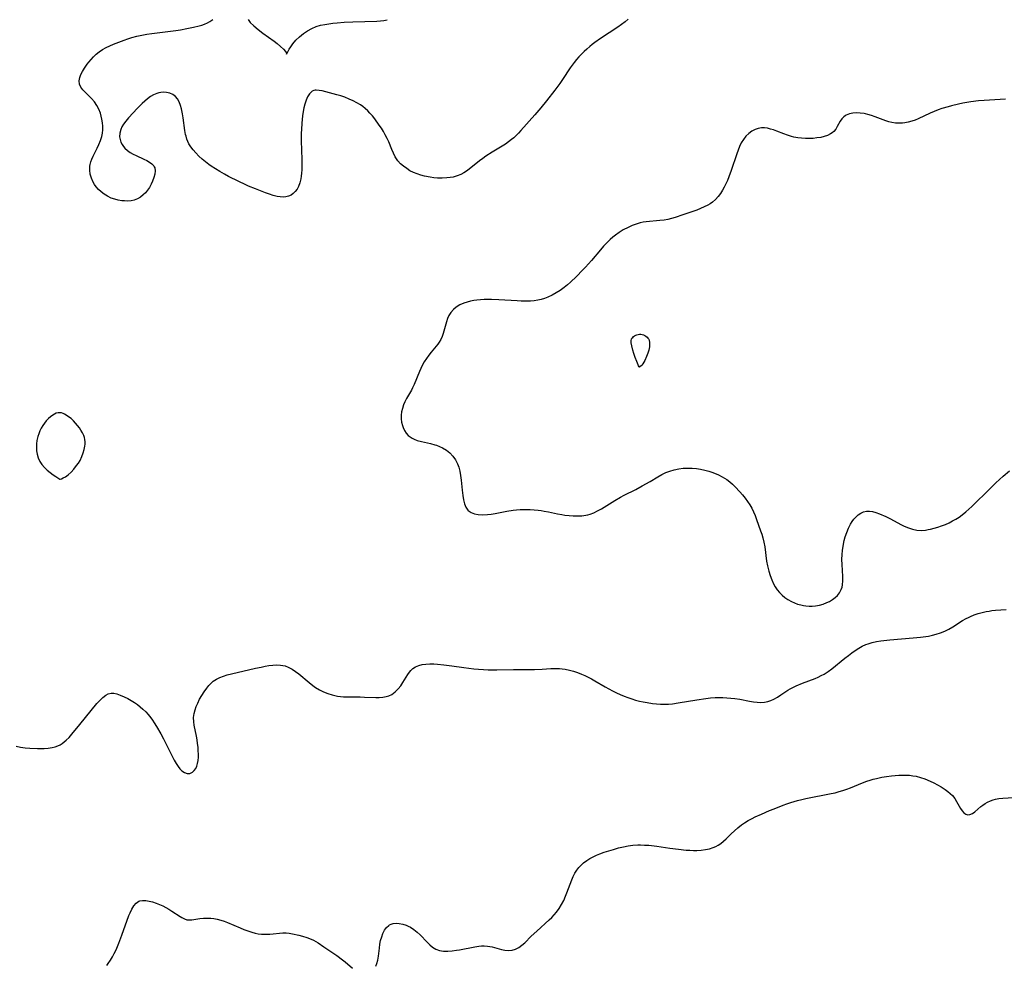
# Model space of a CAD drawing. Header units: inches. Extents: x 1073367 to 1082519, y 1569854 to 1574957.
# Tile 153 of 256: x 1076933 to 1077323, y 1572215 to 1572590. Entities that reach past the tile are written whole.
import ezdxf

# ---------------------------------------------------------------- set-up
doc = ezdxf.new("R2010")
doc.units = ezdxf.units.IN
doc.header["$MEASUREMENT"] = 0
doc.layers.add('CGG_CurvaNivelLidar_v1', color=7, linetype='Continuous', lineweight=30, true_color=0x008008)

msp = doc.modelspace()

# ---------------------------------------------------------------- linework, layer by layer
at = {"layer": 'CGG_CurvaNivelLidar_v1'}
for points in [[(1077174.0894, 1572590.3467, 70), (1077172.8475, 1572589.305, 70), (1077171.4331, 1572588.2279, 70), (1077169.9706, 1572587.1984, 70), (1077163.1157, 1572582.6652, 70), (1077160.8853, 1572581.0853, 70), (1077159.8371, 1572580.2901, 70), (1077158.8114, 1572579.4691, 70), (1077157.69, 1572578.5143, 70), (1077156.6024, 1572577.5243, 70), (1077155.5514, 1572576.4985, 70), (1077154.5355, 1572575.4299, 70), (1077153.5599, 1572574.3256, 70), (1077152.6256, 1572573.1871, 70), (1077151.8399, 1572572.159, 70), (1077151.0863, 1572571.1072, 70), (1077148.0394, 1572566.4438, 70), (1077146.9677, 1572564.878, 70), (1077144.9787, 1572562.1906, 70), (1077141.6378, 1572557.9252, 70), (1077139.4748, 1572555.2416, 70), (1077137.0068, 1572552.3481, 70), (1077131.519, 1572546.1633, 70), (1077130.516, 1572545.0765, 70), (1077129.4778, 1572544.0309, 70), (1077128.7058, 1572543.3188, 70), (1077127.8348, 1572542.5861, 70), (1077126.6174, 1572541.6716, 70), (1077125.3523, 1572540.8148, 70), (1077120.0834, 1572537.5804, 70), (1077117.6092, 1572535.9866, 70), (1077116.4204, 1572535.1528, 70), (1077115.0582, 1572534.1147, 70), (1077111.0277, 1572530.908, 70), (1077109.9396, 1572530.1203, 70), (1077108.8253, 1572529.401, 70), (1077107.6698, 1572528.7787, 70), (1077106.1677, 1572528.1764, 70), (1077104.5977, 1572527.7503, 70), (1077103.3678, 1572527.5336, 70), (1077102.1152, 1572527.3924, 70), (1077100.2708, 1572527.2964, 70), (1077098.4076, 1572527.3319, 70), (1077096.9228, 1572527.4622, 70), (1077095.442, 1572527.6741, 70), (1077093.2569, 1572528.1228, 70), (1077091.7554, 1572528.5239, 70), (1077090.2868, 1572529.0026, 70), (1077088.8643, 1572529.5732, 70), (1077087.4804, 1572530.2623, 70), (1077086.1695, 1572531.0592, 70), (1077084.901, 1572531.9952, 70), (1077083.737, 1572533.0398, 70), (1077082.6964, 1572534.1944, 70), (1077082.1234, 1572534.9671, 70), (1077081.608, 1572535.7812, 70), (1077080.8752, 1572537.2022, 70), (1077080.2394, 1572538.6917, 70), (1077079.0262, 1572541.7535, 70), (1077078.4537, 1572543.0385, 70), (1077077.6797, 1572544.5435, 70), (1077076.9314, 1572545.8243, 70), (1077076.1313, 1572547.0832, 70), (1077075.2925, 1572548.3238, 70), (1077073.5244, 1572550.772, 70), (1077072.5888, 1572551.9643, 70), (1077071.6017, 1572553.1072, 70), (1077070.6958, 1572554.0388, 70), (1077069.7358, 1572554.9113, 70), (1077068.8054, 1572555.6543, 70), (1077067.8308, 1572556.3395, 70), (1077066.3871, 1572557.21, 70), (1077064.8822, 1572557.9837, 70), (1077063.3344, 1572558.6773, 70), (1077061.5575, 1572559.376, 70), (1077059.9997, 1572559.9173, 70), (1077058.4455, 1572560.3955, 70), (1077052.6505, 1572561.9004, 70), (1077051.4299, 1572562.1272, 70), (1077050.3052, 1572562.2055, 70), (1077049.8343, 1572562.1744, 70), (1077049.2748, 1572562.0586, 70), (1077048.7014, 1572561.8112, 70), (1077048.2019, 1572561.4537, 70), (1077047.5789, 1572560.7828, 70), (1077046.8396, 1572559.6008, 70), (1077046.2193, 1572558.1901, 70), (1077045.7111, 1572556.6095, 70), (1077045.3714, 1572555.1932, 70), (1077045.0973, 1572553.7112, 70), (1077044.8502, 1572551.9731, 70), (1077044.546, 1572549.157, 70), (1077044.3757, 1572546.6085, 70), (1077044.3336, 1572545.0929, 70), (1077044.3493, 1572542.1193, 70), (1077044.5954, 1572534.6506, 70), (1077044.583, 1572531.9364, 70), (1077044.5285, 1572530.6023, 70), (1077044.4385, 1572529.293, 70), (1077044.3206, 1572528.1345, 70), (1077044.152, 1572527.0086, 70), (1077043.7789, 1572525.4297, 70), (1077043.2335, 1572523.9699, 70), (1077042.6595, 1572522.9168, 70), (1077041.9665, 1572521.9817, 70), (1077041.1601, 1572521.1856, 70), (1077040.2741, 1572520.5684, 70), (1077039.3013, 1572520.1148, 70), (1077038.2576, 1572519.8386, 70), (1077037.1261, 1572519.7495, 70), (1077035.9464, 1572519.8272, 70), (1077034.7296, 1572520.0368, 70), (1077033.2107, 1572520.4279, 70), (1077031.6592, 1572520.9262, 70), (1077030.082, 1572521.4944, 70), (1077026.2127, 1572522.9934, 70), (1077023.3997, 1572524.1493, 70), (1077021.9988, 1572524.7566, 70), (1077019.5293, 1572525.9073, 70), (1077015.4094, 1572527.9994, 70), (1077013.905, 1572528.8091, 70), (1077011.9393, 1572529.924, 70), (1077010.2419, 1572530.9506, 70), (1077008.5908, 1572532.0285, 70), (1077007.6306, 1572532.7046, 70), (1077006.2744, 1572533.736, 70), (1077004.9256, 1572534.8689, 70), (1077003.6492, 1572536.0555, 70), (1077002.4547, 1572537.2923, 70), (1077001.4479, 1572538.4672, 70), (1077000.5405, 1572539.6866, 70), (1076999.7556, 1572540.9554, 70), (1076999.3214, 1572541.8172, 70), (1076998.9614, 1572542.7048, 70), (1076998.5826, 1572544.0077, 70), (1076998.4375, 1572544.6763, 70), (1076998.1585, 1572546.2587, 70), (1076997.4862, 1572551.187, 70), (1076997.2282, 1572552.8133, 70), (1076996.8128, 1572554.7397, 70), (1076996.3881, 1572556.1775, 70), (1076995.8623, 1572557.5137, 70), (1076995.2078, 1572558.7068, 70), (1076994.3893, 1572559.7052, 70), (1076993.3583, 1572560.4763, 70), (1076992.1706, 1572561.0091, 70), (1076990.8773, 1572561.3191, 70), (1076989.5234, 1572561.4064, 70), (1076988.6069, 1572561.3315, 70), (1076987.7962, 1572561.1656, 70), (1076986.9865, 1572560.914, 70), (1076985.703, 1572560.3605, 70), (1076984.4453, 1572559.6464, 70), (1076983.2306, 1572558.7913, 70), (1076982.1664, 1572557.898, 70), (1076981.1399, 1572556.9282, 70), (1076979.3505, 1572555.0807, 70), (1076975.6839, 1572551.1621, 70), (1076974.6477, 1572549.9505, 70), (1076973.743, 1572548.7023, 70), (1076973.158, 1572547.6721, 70), (1076972.6997, 1572546.6157, 70), (1076972.2992, 1572545.1699, 70), (1076972.2072, 1572543.732, 70), (1076972.3845, 1572542.6483, 70), (1076972.7569, 1572541.5971, 70), (1076973.2957, 1572540.5917, 70), (1076973.7838, 1572539.8937, 70), (1076974.3485, 1572539.2377, 70), (1076975.4017, 1572538.2876, 70), (1076976.4651, 1572537.5227, 70), (1076977.6068, 1572536.8333, 70), (1076978.7996, 1572536.2198, 70), (1076981.8234, 1572534.8842, 70), (1076983.023, 1572534.3022, 70), (1076984.1108, 1572533.6779, 70), (1076985.0356, 1572532.9904, 70), (1076985.7373, 1572532.2159, 70), (1076985.9943, 1572531.7613, 70), (1076986.1472, 1572531.3325, 70), (1076986.2829, 1572530.1854, 70), (1076986.1522, 1572528.9148, 70), (1076985.816, 1572527.5616, 70), (1076985.3197, 1572526.1624, 70), (1076984.7555, 1572524.8875, 70), (1076984.0774, 1572523.6387, 70), (1076983.3457, 1572522.547, 70), (1076982.5112, 1572521.5295, 70), (1076981.5757, 1572520.6109, 70), (1076980.4832, 1572519.7793, 70), (1076979.2941, 1572519.1056, 70), (1076978.0223, 1572518.6134, 70), (1076976.7856, 1572518.3382, 70), (1076975.5047, 1572518.2172, 70), (1076974.1962, 1572518.2289, 70), (1076973.0883, 1572518.3291, 70), (1076971.6662, 1572518.5641, 70), (1076970.2601, 1572518.9171, 70), (1076968.8897, 1572519.3954, 70), (1076967.4228, 1572520.0873, 70), (1076966.0413, 1572520.9294, 70), (1076964.8715, 1572521.8147, 70), (1076963.8032, 1572522.8014, 70), (1076962.8565, 1572523.8839, 70), (1076962.2206, 1572524.7875, 70), (1076961.6762, 1572525.7395, 70), (1076961.0237, 1572527.2761, 70), (1076960.5915, 1572528.8695, 70), (1076960.3886, 1572530.486, 70), (1076960.4417, 1572532.0956, 70), (1076960.5343, 1572532.6812, 70), (1076960.8306, 1572533.8072, 70), (1076961.1865, 1572534.7674, 70), (1076961.7616, 1572536.0391, 70), (1076963.3261, 1572539.14, 70), (1076964.0211, 1572540.6556, 70), (1076964.6284, 1572542.2038, 70), (1076965.1046, 1572543.7832, 70), (1076965.3683, 1572545.1263, 70), (1076965.4963, 1572546.5044, 70), (1076965.5003, 1572547.8887, 70), (1076965.3992, 1572549.2701, 70), (1076965.2069, 1572550.6393, 70), (1076964.9562, 1572551.8675, 70), (1076964.6169, 1572553.0676, 70), (1076963.9819, 1572554.6502, 70), (1076963.1715, 1572556.1484, 70), (1076962.2108, 1572557.5448, 70), (1076961.0713, 1572558.8842, 70), (1076957.6643, 1572562.2948, 70), (1076956.8113, 1572563.4042, 70), (1076956.2809, 1572564.5928, 70), (1076956.1658, 1572565.8906, 70), (1076956.422, 1572567.2556, 70), (1076956.8803, 1572568.4504, 70), (1076957.5041, 1572569.6608, 70), (1076958.2466, 1572570.8834, 70), (1076959.3262, 1572572.4675, 70), (1076959.9688, 1572573.3262, 70), (1076960.882, 1572574.4239, 70), (1076961.8727, 1572575.4743, 70), (1076962.939, 1572576.4631, 70), (1076964.0838, 1572577.373, 70), (1076965.4465, 1572578.2739, 70), (1076966.8888, 1572579.0769, 70), (1076968.3903, 1572579.8015, 70), (1076969.7364, 1572580.3835, 70), (1076974.0282, 1572582.0639, 70), (1076975.5098, 1572582.5878, 70), (1076977.0074, 1572583.0683, 70), (1076979.1189, 1572583.6371, 70), (1076981.0593, 1572584.0552, 70), (1076983.0198, 1572584.4066, 70), (1076984.9936, 1572584.709, 70), (1076994.5132, 1572585.9084, 70), (1076996.3514, 1572586.1816, 70), (1076998.8454, 1572586.6403, 70), (1077001.5243, 1572587.1884, 70), (1077003.8329, 1572587.7341, 70), (1077004.8095, 1572588.0174, 70), (1077005.9596, 1572588.4297, 70), (1077007.0491, 1572588.914, 70), (1077008.0654, 1572589.4672, 70), (1077009.1916, 1572590.2397, 70)], [(1077023.246, 1572590.1983, 70), (1077024.0703, 1572589.1088, 70), (1077025.4321, 1572587.7066, 70), (1077027.1604, 1572586.2467, 70), (1077029.126, 1572584.7742, 70), (1077033.5267, 1572581.657, 70), (1077034.816, 1572580.6689, 70), (1077036.143, 1572579.5454, 70), (1077037.2114, 1572578.5104, 70), (1077038.0262, 1572577.5625, 70), (1077038.4689, 1572576.876, 70), (1077038.5, 1572576.531, 70), (1077038.9722, 1572577.44, 70), (1077039.5309, 1572578.4229, 70), (1077040.1645, 1572579.4514, 70), (1077040.9576, 1572580.584, 70), (1077042.1553, 1572581.9984, 70), (1077043.5921, 1572583.3904, 70), (1077045.2182, 1572584.6949, 70), (1077046.8284, 1572585.7646, 70), (1077048.4989, 1572586.6686, 70), (1077050.2797, 1572587.411, 70), (1077051.9914, 1572587.9221, 70), (1077053.6149, 1572588.2502, 70), (1077055.2548, 1572588.5171, 70), (1077056.9111, 1572588.7372, 70), (1077058.5795, 1572588.9153, 70), (1077061.373, 1572589.1324, 70), (1077064.7869, 1572589.3242, 70), (1077074.3181, 1572589.6084, 70), (1077075.717, 1572589.7224, 70), (1077077.1002, 1572589.9035, 70), (1077078.4621, 1572590.1652, 70)], [(1077323.8815, 1572558.6615, 70.5), (1077315.4135, 1572558.1293, 70.5), (1077313.1059, 1572557.9375, 70.5), (1077310.0832, 1572557.5973, 70.5), (1077308.5836, 1572557.3704, 70.5), (1077306.8902, 1572557.0536, 70.5), (1077305.2064, 1572556.6898, 70.5), (1077302.4554, 1572556.0229, 70.5), (1077301.0913, 1572555.6517, 70.5), (1077298.6136, 1572554.886, 70.5), (1077297.1863, 1572554.3849, 70.5), (1077295.5757, 1572553.7581, 70.5), (1077293.992, 1572553.0872, 70.5), (1077289.238, 1572550.8856, 70.5), (1077287.9715, 1572550.338, 70.5), (1077286.6252, 1572549.8584, 70.5), (1077285.2552, 1572549.4869, 70.5), (1077283.8679, 1572549.2354, 70.5), (1077283.0103, 1572549.1452, 70.5), (1077281.5878, 1572549.0933, 70.5), (1077280.1687, 1572549.1665, 70.5), (1077278.7639, 1572549.3786, 70.5), (1077277.5423, 1572549.6877, 70.5), (1077276.3313, 1572550.0823, 70.5), (1077272.1491, 1572551.6506, 70.5), (1077270.6543, 1572552.168, 70.5), (1077269.1585, 1572552.6097, 70.5), (1077268.243, 1572552.8255, 70.5), (1077267.7397, 1572552.922, 70.5), (1077266.1988, 1572553.1175, 70.5), (1077264.6928, 1572553.1621, 70.5), (1077263.2487, 1572553.0521, 70.5), (1077261.8982, 1572552.7737, 70.5), (1077260.679, 1572552.3017, 70.5), (1077260.2677, 1572552.0695, 70.5), (1077259.6355, 1572551.601, 70.5), (1077258.9331, 1572550.8672, 70.5), (1077258.2602, 1572549.8893, 70.5), (1077257.0969, 1572547.7625, 70.5), (1077256.4632, 1572546.7351, 70.5), (1077255.6967, 1572545.8138, 70.5), (1077255.089, 1572545.2937, 70.5), (1077254.4024, 1572544.8418, 70.5), (1077253.2193, 1572544.2669, 70.5), (1077251.9119, 1572543.8173, 70.5), (1077250.5095, 1572543.4762, 70.5), (1077249.0361, 1572543.2333, 70.5), (1077247.4657, 1572543.0814, 70.5), (1077245.9601, 1572543.0247, 70.5), (1077244.4354, 1572543.0464, 70.5), (1077242.9031, 1572543.1466, 70.5), (1077241.3741, 1572543.3303, 70.5), (1077239.8591, 1572543.6068, 70.5), (1077238.8781, 1572543.8452, 70.5), (1077237.2918, 1572544.3364, 70.5), (1077235.881, 1572544.8492, 70.5), (1077233.1112, 1572545.9243, 70.5), (1077231.7504, 1572546.4191, 70.5), (1077230.5743, 1572546.789, 70.5), (1077229.4088, 1572547.0676, 70.5), (1077228.2522, 1572547.2183, 70.5), (1077226.9516, 1572547.1967, 70.5), (1077225.6783, 1572546.9763, 70.5), (1077224.4515, 1572546.5668, 70.5), (1077223.1519, 1572545.8907, 70.5), (1077221.9457, 1572545.0164, 70.5), (1077220.8467, 1572543.9705, 70.5), (1077219.8212, 1572542.6888, 70.5), (1077218.9609, 1572541.2455, 70.5), (1077218.3099, 1572539.864, 70.5), (1077217.7313, 1572538.4109, 70.5), (1077217.2, 1572536.9078, 70.5), (1077215.0112, 1572530.2848, 70.5), (1077214.0733, 1572527.7594, 70.5), (1077213.4943, 1572526.383, 70.5), (1077212.8708, 1572525.0377, 70.5), (1077212.202, 1572523.729, 70.5), (1077211.488, 1572522.4715, 70.5), (1077210.7162, 1572521.2695, 70.5), (1077209.7626, 1572519.9974, 70.5), (1077208.7127, 1572518.8318, 70.5), (1077207.5545, 1572517.7964, 70.5), (1077206.6527, 1572517.1481, 70.5), (1077205.6972, 1572516.5698, 70.5), (1077204.2838, 1572515.855, 70.5), (1077202.8071, 1572515.2222, 70.5), (1077201.2871, 1572514.6407, 70.5), (1077195.7636, 1572512.6828, 70.5), (1077192.7626, 1572511.7125, 70.5), (1077191.2511, 1572511.289, 70.5), (1077189.8346, 1572510.9502, 70.5), (1077188.4102, 1572510.6777, 70.5), (1077186.6355, 1572510.4403, 70.5), (1077181.2892, 1572510.0005, 70.5), (1077180.0569, 1572509.8229, 70.5), (1077178.8445, 1572509.5669, 70.5), (1077177.2473, 1572509.0783, 70.5), (1077175.6842, 1572508.4585, 70.5), (1077174.1432, 1572507.7489, 70.5), (1077172.1571, 1572506.7257, 70.5), (1077170.5581, 1572505.7785, 70.5), (1077169.0211, 1572504.7213, 70.5), (1077167.9984, 1572503.9122, 70.5), (1077166.956, 1572502.9938, 70.5), (1077165.6322, 1572501.6894, 70.5), (1077164.3601, 1572500.3143, 70.5), (1077163.1199, 1572498.8931, 70.5), (1077159.5583, 1572494.6848, 70.5), (1077157.1432, 1572491.9891, 70.5), (1077155.9771, 1572490.7537, 70.5), (1077153.6007, 1572488.3342, 70.5), (1077151.1896, 1572486.0248, 70.5), (1077149.9475, 1572484.9274, 70.5), (1077148.668, 1572483.889, 70.5), (1077147.1242, 1572482.7836, 70.5), (1077145.5198, 1572481.7891, 70.5), (1077143.8661, 1572480.8982, 70.5), (1077142.1723, 1572480.1139, 70.5), (1077140.8838, 1572479.6058, 70.5), (1077139.5741, 1572479.1791, 70.5), (1077138.2398, 1572478.8523, 70.5), (1077136.7749, 1572478.6276, 70.5), (1077135.2837, 1572478.5125, 70.5), (1077133.7721, 1572478.4799, 70.5), (1077131.6406, 1572478.5244, 70.5), (1077130.0368, 1572478.5986, 70.5), (1077122.7614, 1572479.0516, 70.5), (1077119.8219, 1572479.1521, 70.5), (1077118.3604, 1572479.1533, 70.5), (1077116.8787, 1572479.1077, 70.5), (1077115.411, 1572479.013, 70.5), (1077113.9627, 1572478.8673, 70.5), (1077112.8336, 1572478.7113, 70.5), (1077111.4619, 1572478.4545, 70.5), (1077110.1308, 1572478.1189, 70.5), (1077108.8516, 1572477.6946, 70.5), (1077107.292, 1572476.9953, 70.5), (1077105.871, 1572476.1245, 70.5), (1077104.7037, 1572475.1591, 70.5), (1077103.7048, 1572474.0573, 70.5), (1077102.9009, 1572472.8308, 70.5), (1077102.3434, 1572471.5905, 70.5), (1077101.9107, 1572470.2801, 70.5), (1077100.7025, 1572465.654, 70.5), (1077100.2821, 1572464.4333, 70.5), (1077099.7387, 1572463.3109, 70.5), (1077099.0668, 1572462.2342, 70.5), (1077098.494, 1572461.4529, 70.5), (1077095.9008, 1572458.2886, 70.5), (1077094.9181, 1572457.0367, 70.5), (1077093.9961, 1572455.7461, 70.5), (1077093.1384, 1572454.4007, 70.5), (1077092.3608, 1572453.0017, 70.5), (1077091.7963, 1572451.8288, 70.5), (1077091.2746, 1572450.631, 70.5), (1077089.1574, 1572445.4931, 70.5), (1077088.5083, 1572444.1034, 70.5), (1077088.0493, 1572443.2202, 70.5), (1077086.1637, 1572439.8971, 70.5), (1077085.4928, 1572438.6091, 70.5), (1077084.913, 1572437.2964, 70.5), (1077084.4671, 1572435.9678, 70.5), (1077084.1594, 1572434.6169, 70.5), (1077084.0014, 1572433.2578, 70.5), (1077084.008, 1572431.858, 70.5), (1077084.1767, 1572430.483, 70.5), (1077084.4977, 1572429.153, 70.5), (1077084.7715, 1572428.362, 70.5), (1077085.2947, 1572427.2229, 70.5), (1077085.952, 1572426.1796, 70.5), (1077086.7561, 1572425.2604, 70.5), (1077087.5324, 1572424.6181, 70.5), (1077088.4008, 1572424.0717, 70.5), (1077089.0804, 1572423.7304, 70.5), (1077090.3273, 1572423.2435, 70.5), (1077092.0406, 1572422.7712, 70.5), (1077095.6266, 1572422.0114, 70.5), (1077097.4084, 1572421.5388, 70.5), (1077098.0364, 1572421.3286, 70.5), (1077099.2454, 1572420.8499, 70.5), (1077100.4123, 1572420.2917, 70.5), (1077101.9644, 1572419.3724, 70.5), (1077103.3635, 1572418.2723, 70.5), (1077104.5289, 1572417.0082, 70.5), (1077105.5111, 1572415.5787, 70.5), (1077106.3153, 1572414.0186, 70.5), (1077106.8306, 1572412.6709, 70.5), (1077107.2714, 1572411, 70.5), (1077107.5739, 1572409.2676, 70.5), (1077107.7868, 1572407.4993, 70.5), (1077108.1579, 1572403.4506, 70.5), (1077108.4014, 1572401.3474, 70.5), (1077108.6799, 1572399.6688, 70.5), (1077109.0702, 1572398.1136, 70.5), (1077109.6232, 1572396.7341, 70.5), (1077110.4029, 1572395.5969, 70.5), (1077110.4983, 1572395.4976, 70.5), (1077110.6171, 1572395.3829, 70.5), (1077111.7372, 1572394.623, 70.5), (1077113.0824, 1572394.122, 70.5), (1077114.5912, 1572393.8304, 70.5), (1077116.2156, 1572393.7159, 70.5), (1077118.2956, 1572393.7916, 70.5), (1077119.7644, 1572393.9701, 70.5), (1077121.2745, 1572394.2329, 70.5), (1077125.8965, 1572395.1769, 70.5), (1077128.4129, 1572395.563, 70.5), (1077129.8075, 1572395.704, 70.5), (1077131.2078, 1572395.7999, 70.5), (1077133.8929, 1572395.8748, 70.5), (1077135.2356, 1572395.8513, 70.5), (1077136.7968, 1572395.7637, 70.5), (1077138.3526, 1572395.6107, 70.5), (1077139.5741, 1572395.4444, 70.5), (1077140.7902, 1572395.2426, 70.5), (1077142.5269, 1572394.9045, 70.5), (1077145.9796, 1572394.1696, 70.5), (1077147.702, 1572393.8363, 70.5), (1077148.9282, 1572393.6378, 70.5), (1077150.6202, 1572393.4346, 70.5), (1077152.3065, 1572393.3171, 70.5), (1077153.98, 1572393.2922, 70.5), (1077155.6326, 1572393.3737, 70.5), (1077157.2548, 1572393.5826, 70.5), (1077158.1231, 1572393.7613, 70.5), (1077158.9492, 1572393.9859, 70.5), (1077160.4338, 1572394.5286, 70.5), (1077161.9702, 1572395.2605, 70.5), (1077163.4769, 1572396.1031, 70.5), (1077168.8019, 1572399.3803, 70.5), (1077171.0809, 1572400.6851, 70.5), (1077172.5649, 1572401.4799, 70.5), (1077177.0666, 1572403.7945, 70.5), (1077179.6242, 1572405.1672, 70.5), (1077182.7852, 1572406.9736, 70.5), (1077185.9097, 1572408.8298, 70.5), (1077187.4867, 1572409.7172, 70.5), (1077189.0998, 1572410.501, 70.5), (1077190.6614, 1572411.0957, 70.5), (1077192.3925, 1572411.5875, 70.5), (1077194.1626, 1572411.943, 70.5), (1077195.9592, 1572412.1713, 70.5), (1077197.7713, 1572412.2706, 70.5), (1077199.5057, 1572412.2328, 70.5), (1077201.1658, 1572412.0778, 70.5), (1077202.8196, 1572411.8244, 70.5), (1077204.4607, 1572411.4828, 70.5), (1077206.0818, 1572411.0563, 70.5), (1077207.2358, 1572410.6936, 70.5), (1077208.3712, 1572410.2836, 70.5), (1077209.9461, 1572409.6146, 70.5), (1077211.4637, 1572408.8409, 70.5), (1077213.2624, 1572407.7064, 70.5), (1077214.4209, 1572406.814, 70.5), (1077215.5283, 1572405.8479, 70.5), (1077216.5948, 1572404.8261, 70.5), (1077218.4163, 1572402.908, 70.5), (1077219.481, 1572401.6652, 70.5), (1077220.4922, 1572400.3771, 70.5), (1077221.4445, 1572399.0472, 70.5), (1077222.3288, 1572397.6757, 70.5), (1077223.1111, 1572396.3056, 70.5), (1077223.8182, 1572394.9011, 70.5), (1077224.4475, 1572393.4672, 70.5), (1077225.0665, 1572391.8312, 70.5), (1077226.6478, 1572387.4319, 70.5), (1077227.1207, 1572386.044, 70.5), (1077227.5424, 1572384.6364, 70.5), (1077227.9701, 1572382.8189, 70.5), (1077228.2878, 1572380.9826, 70.5), (1077229.0281, 1572375.3888, 70.5), (1077229.3485, 1572373.5367, 70.5), (1077229.8654, 1572371.381, 70.5), (1077230.4097, 1572369.6343, 70.5), (1077231.0579, 1572367.9377, 70.5), (1077231.818, 1572366.3083, 70.5), (1077232.4946, 1572365.1073, 70.5), (1077233.2622, 1572363.9759, 70.5), (1077234.1695, 1572362.888, 70.5), (1077235.1772, 1572361.892, 70.5), (1077236.2728, 1572360.9892, 70.5), (1077237.5283, 1572360.1329, 70.5), (1077238.8566, 1572359.387, 70.5), (1077240.0899, 1572358.8178, 70.5), (1077241.3609, 1572358.3422, 70.5), (1077242.662, 1572357.9686, 70.5), (1077243.6291, 1572357.7648, 70.5), (1077244.6042, 1572357.6161, 70.5), (1077245.8782, 1572357.4996, 70.5), (1077247.1494, 1572357.4777, 70.5), (1077248.4091, 1572357.5648, 70.5), (1077249.9771, 1572357.8471, 70.5), (1077251.5011, 1572358.2959, 70.5), (1077252.9667, 1572358.8833, 70.5), (1077253.9955, 1572359.393, 70.5), (1077255.1635, 1572360.0893, 70.5), (1077256.2359, 1572360.8772, 70.5), (1077257.1863, 1572361.7631, 70.5), (1077258.0309, 1572362.8281, 70.5), (1077258.6854, 1572364.0771, 70.5), (1077258.9842, 1572364.9869, 70.5), (1077259.1794, 1572365.9431, 70.5), (1077259.3118, 1572367.5468, 70.5), (1077259.289, 1572369.22, 70.5), (1077258.9835, 1572374.0024, 70.5), (1077258.96, 1572375.9553, 70.5), (1077259.0335, 1572377.9215, 70.5), (1077259.1761, 1572379.6269, 70.5), (1077259.3984, 1572381.3204, 70.5), (1077259.8389, 1572383.5393, 70.5), (1077260.2424, 1572385.0222, 70.5), (1077260.8225, 1572386.7566, 70.5), (1077261.5058, 1572388.4187, 70.5), (1077262.303, 1572389.9811, 70.5), (1077262.9504, 1572391.0183, 70.5), (1077263.6584, 1572391.9782, 70.5), (1077264.4218, 1572392.8496, 70.5), (1077265.3872, 1572393.7384, 70.5), (1077266.4334, 1572394.4455, 70.5), (1077267.5097, 1572394.9119, 70.5), (1077268.6507, 1572395.1564, 70.5), (1077269.8261, 1572395.1704, 70.5), (1077271.037, 1572394.9933, 70.5), (1077272.4533, 1572394.6087, 70.5), (1077273.8948, 1572394.0802, 70.5), (1077276.333, 1572392.9967, 70.5), (1077278.1757, 1572392.0872, 70.5), (1077282.2729, 1572389.9336, 70.5), (1077283.6605, 1572389.2533, 70.5), (1077285.3136, 1572388.5435, 70.5), (1077286.9815, 1572387.9863, 70.5), (1077288.6688, 1572387.6429, 70.5), (1077290.387, 1572387.5625, 70.5), (1077292.1223, 1572387.7036, 70.5), (1077293.1317, 1572387.8642, 70.5), (1077294.1437, 1572388.0702, 70.5), (1077295.5759, 1572388.4238, 70.5), (1077297.0067, 1572388.8408, 70.5), (1077298.4304, 1572389.3152, 70.5), (1077300.0057, 1572389.914, 70.5), (1077301.5507, 1572390.5995, 70.5), (1077302.8707, 1572391.2847, 70.5), (1077304.1579, 1572392.0417, 70.5), (1077305.4127, 1572392.8618, 70.5), (1077306.6343, 1572393.7398, 70.5), (1077308.1346, 1572394.9325, 70.5), (1077309.3062, 1572395.9544, 70.5), (1077310.4497, 1572397.0158, 70.5), (1077317.7281, 1572404.2283, 70.5), (1077320.0084, 1572406.423, 70.5), (1077321.4503, 1572407.7572, 70.5), (1077322.9145, 1572409.0586, 70.5), (1077325.5078, 1572411.2068, 70.5)], [(1076931.1599, 1572301.9895, 70), (1076932.9086, 1572301.6062, 70), (1076934.7177, 1572301.3486, 70), (1076936.5639, 1572301.1802, 70), (1076939.5901, 1572301.0405, 70), (1076940.7175, 1572301.0323, 70), (1076942.313, 1572301.0783, 70), (1076943.8798, 1572301.207, 70), (1076945.4034, 1572301.4402, 70), (1076946.5764, 1572301.7215, 70), (1076947.7018, 1572302.1135, 70), (1076948.5884, 1572302.5369, 70), (1076949.4342, 1572303.0476, 70), (1076950.2446, 1572303.6425, 70), (1076951.0175, 1572304.3069, 70), (1076952.1425, 1572305.4339, 70), (1076953.2222, 1572306.6554, 70), (1076956.386, 1572310.5096, 70), (1076960.8715, 1572316.0856, 70), (1076963.1528, 1572318.811, 70), (1076964.3367, 1572320.0947, 70), (1076965.5305, 1572321.2276, 70), (1076966.7456, 1572322.1449, 70), (1076967.722, 1572322.6569, 70), (1076968.8285, 1572322.9438, 70), (1076969.97, 1572322.9268, 70), (1076971.0604, 1572322.7039, 70), (1076972.4924, 1572322.215, 70), (1076973.9688, 1572321.5624, 70), (1076975.478, 1572320.8035, 70), (1076976.8384, 1572320.0656, 70), (1076978.1877, 1572319.25, 70), (1076979.3273, 1572318.4587, 70), (1076980.4312, 1572317.591, 70), (1076981.493, 1572316.6519, 70), (1076982.5663, 1572315.5813, 70), (1076983.5844, 1572314.4438, 70), (1076984.5457, 1572313.2474, 70), (1076985.289, 1572312.229, 70), (1076985.9972, 1572311.1819, 70), (1076986.9089, 1572309.7309, 70), (1076988.625, 1572306.7779, 70), (1076989.7022, 1572304.8101, 70), (1076992.2913, 1572299.5605, 70), (1076993.9284, 1572296.405, 70), (1076994.6602, 1572295.108, 70), (1076995.4259, 1572293.9147, 70), (1076996.1367, 1572292.9894, 70), (1076996.8866, 1572292.2025, 70), (1076997.9187, 1572291.4353, 70), (1076998.9865, 1572291.0426, 70), (1077000.1145, 1572291.1124, 70), (1077001.1686, 1572291.6352, 70), (1077001.8473, 1572292.274, 70), (1077002.4229, 1572293.0931, 70), (1077002.8773, 1572294.0631, 70), (1077003.1889, 1572295.1275, 70), (1077003.3865, 1572296.2859, 70), (1077003.4882, 1572297.5155, 70), (1077003.51, 1572298.7397, 70), (1077003.4659, 1572300.1358, 70), (1077003.3595, 1572301.5588, 70), (1077003.1958, 1572302.9952, 70), (1077002.9763, 1572304.4513, 70), (1077002.7141, 1572305.8992, 70), (1077001.8197, 1572310.2123, 70), (1077001.6193, 1572311.625, 70), (1077001.5718, 1572313.361, 70), (1077001.7672, 1572314.8621, 70), (1077002.1534, 1572316.3442, 70), (1077002.6433, 1572317.7028, 70), (1077003.2303, 1572319.0462, 70), (1077003.9932, 1572320.5635, 70), (1077004.8339, 1572322.0499, 70), (1077005.741, 1572323.4923, 70), (1077006.7906, 1572324.9733, 70), (1077007.5865, 1572325.9506, 70), (1077008.442, 1572326.8554, 70), (1077009.3697, 1572327.6684, 70), (1077010.6575, 1572328.5384, 70), (1077012.0579, 1572329.2402, 70), (1077013.47, 1572329.7653, 70), (1077014.9434, 1572330.202, 70), (1077016.6378, 1572330.6408, 70), (1077026.0992, 1572332.8475, 70), (1077028.3489, 1572333.3437, 70), (1077029.9342, 1572333.6575, 70), (1077031.5096, 1572333.9221, 70), (1077033.0651, 1572334.1102, 70), (1077034.5955, 1572334.1902, 70), (1077036.094, 1572334.1237, 70), (1077037.0028, 1572333.9898, 70), (1077037.8922, 1572333.7762, 70), (1077039.1746, 1572333.3058, 70), (1077040.7397, 1572332.4837, 70), (1077042.0548, 1572331.6027, 70), (1077043.3363, 1572330.6173, 70), (1077047.4757, 1572327.1618, 70), (1077048.9657, 1572326.0153, 70), (1077050.0201, 1572325.2829, 70), (1077051.5519, 1572324.3461, 70), (1077053.1957, 1572323.5095, 70), (1077054.8953, 1572322.8077, 70), (1077056.6416, 1572322.2482, 70), (1077057.6489, 1572322, 70), (1077058.6671, 1572321.8026, 70), (1077059.8829, 1572321.6337, 70), (1077061.107, 1572321.5283, 70), (1077062.7688, 1572321.4701, 70), (1077067.7613, 1572321.4867, 70), (1077069.4751, 1572321.429, 70), (1077073.889, 1572321.194, 70), (1077075.3119, 1572321.2072, 70), (1077076.6798, 1572321.3276, 70), (1077077.9994, 1572321.586, 70), (1077079.1505, 1572321.9673, 70), (1077080.2345, 1572322.4912, 70), (1077081.6106, 1572323.4515, 70), (1077082.8227, 1572324.6388, 70), (1077083.7825, 1572325.8754, 70), (1077084.648, 1572327.2031, 70), (1077085.9554, 1572329.3699, 70), (1077086.6245, 1572330.4127, 70), (1077087.2267, 1572331.2489, 70), (1077087.8755, 1572332.016, 70), (1077088.6481, 1572332.7423, 70), (1077089.7022, 1572333.443, 70), (1077090.9607, 1572333.9597, 70), (1077092.3497, 1572334.3042, 70), (1077093.8306, 1572334.5113, 70), (1077095.3797, 1572334.6034, 70), (1077096.9783, 1572334.5945, 70), (1077098.4571, 1572334.5095, 70), (1077100.9237, 1572334.2655, 70), (1077104.0598, 1572333.8569, 70), (1077108.8917, 1572333.1622, 70), (1077112.7733, 1572332.6682, 70), (1077114.7187, 1572332.4682, 70), (1077116.6669, 1572332.3234, 70), (1077118.4765, 1572332.2496, 70), (1077122.0003, 1572332.2297, 70), (1077128.5062, 1572332.3576, 70), (1077136.8927, 1572332.3972, 70), (1077139.9196, 1572332.517, 70), (1077143.3883, 1572332.7089, 70), (1077145.101, 1572332.7593, 70), (1077146.7951, 1572332.7329, 70), (1077147.9464, 1572332.6481, 70), (1077149.1349, 1572332.4807, 70), (1077150.7676, 1572332.1281, 70), (1077152.387, 1572331.6648, 70), (1077153.9938, 1572331.1151, 70), (1077155.5878, 1572330.497, 70), (1077156.8996, 1572329.939, 70), (1077158.1954, 1572329.3334, 70), (1077159.5308, 1572328.6412, 70), (1077160.8497, 1572327.9043, 70), (1077164.9714, 1572325.4841, 70), (1077167.8204, 1572323.8956, 70), (1077169.5034, 1572323.0585, 70), (1077170.9749, 1572322.3959, 70), (1077172.4678, 1572321.7809, 70), (1077173.98, 1572321.2146, 70), (1077175.5106, 1572320.7009, 70), (1077177.025, 1572320.2537, 70), (1077178.5535, 1572319.859, 70), (1077180.092, 1572319.5151, 70), (1077181.6391, 1572319.2199, 70), (1077183.6918, 1572318.9063, 70), (1077185.2823, 1572318.7297, 70), (1077186.8757, 1572318.6203, 70), (1077188.4707, 1572318.5914, 70), (1077190.0533, 1572318.6529, 70), (1077191.6362, 1572318.79, 70), (1077193.9393, 1572319.0894, 70), (1077201.4071, 1572320.3764, 70), (1077204.9483, 1572320.9075, 70), (1077206.7209, 1572321.1045, 70), (1077208.5694, 1572321.2371, 70), (1077210.1046, 1572321.2767, 70), (1077211.7061, 1572321.2547, 70), (1077213.3031, 1572321.175, 70), (1077214.8925, 1572321.0424, 70), (1077216.4705, 1572320.8587, 70), (1077218.3545, 1572320.5685, 70), (1077222.2411, 1572319.8013, 70), (1077223.8691, 1572319.5189, 70), (1077225.3381, 1572319.3536, 70), (1077226.7889, 1572319.3104, 70), (1077228.2133, 1572319.4241, 70), (1077229.4842, 1572319.6904, 70), (1077230.7233, 1572320.0979, 70), (1077231.9274, 1572320.6274, 70), (1077233.3104, 1572321.3886, 70), (1077234.6596, 1572322.2459, 70), (1077237.5036, 1572324.1512, 70), (1077238.3362, 1572324.6535, 70), (1077239.1929, 1572325.1256, 70), (1077240.7453, 1572325.8797, 70), (1077243.3357, 1572326.961, 70), (1077248.2696, 1572328.8253, 70), (1077249.5174, 1572329.3525, 70), (1077250.7395, 1572329.9299, 70), (1077251.9265, 1572330.5726, 70), (1077253.4416, 1572331.5431, 70), (1077254.901, 1572332.6167, 70), (1077260.0727, 1572336.8367, 70), (1077261.4837, 1572337.9331, 70), (1077262.9135, 1572338.9929, 70), (1077264.2468, 1572339.9238, 70), (1077265.6041, 1572340.7947, 70), (1077266.9944, 1572341.5826, 70), (1077268.4289, 1572342.2596, 70), (1077269.3102, 1572342.5975, 70), (1077270.9735, 1572343.0891, 70), (1077272.6866, 1572343.4514, 70), (1077274.4364, 1572343.7213, 70), (1077278.0078, 1572344.0998, 70), (1077287.2529, 1572344.8701, 70), (1077290.1488, 1572345.1963, 70), (1077293.2927, 1572345.6511, 70), (1077294.8373, 1572345.9504, 70), (1077296.3553, 1572346.3258, 70), (1077298.1031, 1572346.895, 70), (1077299.7535, 1572347.5854, 70), (1077301.3553, 1572348.3864, 70), (1077302.9121, 1572349.2747, 70), (1077306.862, 1572351.7773, 70), (1077308.201, 1572352.5572, 70), (1077309.1176, 1572353.0331, 70), (1077309.9161, 1572353.4041, 70), (1077311.436, 1572354.013, 70), (1077312.9931, 1572354.5308, 70), (1077314.5767, 1572354.9687, 70), (1077316.1777, 1572355.333, 70), (1077317.3407, 1572355.5518, 70), (1077318.5059, 1572355.732, 70), (1077319.947, 1572355.9013, 70), (1077324.1286, 1572356.2024, 70)], [(1077073.8914, 1572214.6675, 69.5), (1077074.3403, 1572215.7683, 69.5), (1077074.6603, 1572216.9857, 69.5), (1077074.9413, 1572218.6073, 69.5), (1077075.3242, 1572221.8334, 69.5), (1077075.5379, 1572223.358, 69.5), (1077075.8386, 1572224.8462, 69.5), (1077076.2418, 1572226.2772, 69.5), (1077076.7664, 1572227.6462, 69.5), (1077077.4049, 1572228.8896, 69.5), (1077078.1598, 1572229.9663, 69.5), (1077079.0407, 1572230.8244, 69.5), (1077079.3891, 1572231.0661, 69.5), (1077079.973, 1572231.3642, 69.5), (1077080.7417, 1572231.5953, 69.5), (1077081.9583, 1572231.7102, 69.5), (1077083.2485, 1572231.6056, 69.5), (1077084.5806, 1572231.3217, 69.5), (1077085.9257, 1572230.8869, 69.5), (1077086.7823, 1572230.5351, 69.5), (1077087.6239, 1572230.1195, 69.5), (1077089.0174, 1572229.2449, 69.5), (1077090.3386, 1572228.2061, 69.5), (1077091.5832, 1572227.0477, 69.5), (1077094.2965, 1572224.1311, 69.5), (1077095.337, 1572223.0998, 69.5), (1077096.4421, 1572222.1946, 69.5), (1077097.7356, 1572221.4244, 69.5), (1077099.1325, 1572220.894, 69.5), (1077100.7997, 1572220.6026, 69.5), (1077102.5452, 1572220.5704, 69.5), (1077104.2258, 1572220.7124, 69.5), (1077105.9378, 1572220.9637, 69.5), (1077107.1993, 1572221.1874, 69.5), (1077113.2191, 1572222.333, 69.5), (1077114.8154, 1572222.5722, 69.5), (1077115.8668, 1572222.6839, 69.5), (1077116.9051, 1572222.7305, 69.5), (1077118.232, 1572222.6616, 69.5), (1077119.1352, 1572222.5298, 69.5), (1077120.0694, 1572222.3293, 69.5), (1077123.8495, 1572221.3124, 69.5), (1077125.0914, 1572221.0518, 69.5), (1077126.6119, 1572220.898, 69.5), (1077128.0899, 1572221.0128, 69.5), (1077129.4196, 1572221.4248, 69.5), (1077130.6959, 1572222.0881, 69.5), (1077131.9129, 1572222.9385, 69.5), (1077133.0799, 1572223.9371, 69.5), (1077135.6155, 1572226.5018, 69.5), (1077137.7868, 1572228.5766, 69.5), (1077142.7606, 1572232.9856, 69.5), (1077143.7601, 1572233.9539, 69.5), (1077144.7424, 1572235.0045, 69.5), (1077145.662, 1572236.1099, 69.5), (1077146.7205, 1572237.5836, 69.5), (1077147.667, 1572239.1366, 69.5), (1077148.5136, 1572240.7737, 69.5), (1077149.272, 1572242.4592, 69.5), (1077149.7951, 1572243.7438, 69.5), (1077151.6854, 1572248.9039, 69.5), (1077152.2615, 1572250.2542, 69.5), (1077152.9137, 1572251.523, 69.5), (1077153.6699, 1572252.7181, 69.5), (1077154.493, 1572253.7693, 69.5), (1077155.4096, 1572254.7432, 69.5), (1077156.4073, 1572255.6426, 69.5), (1077157.6263, 1572256.5723, 69.5), (1077158.9286, 1572257.4021, 69.5), (1077160.1825, 1572258.0697, 69.5), (1077161.4867, 1572258.6668, 69.5), (1077162.829, 1572259.2101, 69.5), (1077164.5669, 1572259.8394, 69.5), (1077166.4201, 1572260.4445, 69.5), (1077168.294, 1572261.007, 69.5), (1077170.2782, 1572261.5515, 69.5), (1077172.1728, 1572261.9914, 69.5), (1077174.0827, 1572262.3471, 69.5), (1077176.0036, 1572262.6081, 69.5), (1077177.9328, 1572262.755, 69.5), (1077179.0203, 1572262.7772, 69.5), (1077180.6223, 1572262.7337, 69.5), (1077182.2282, 1572262.6193, 69.5), (1077185.4477, 1572262.2505, 69.5), (1077190.6002, 1572261.5047, 69.5), (1077194.069, 1572261.037, 69.5), (1077197.1661, 1572260.7169, 69.5), (1077198.5293, 1572260.6301, 69.5), (1077199.9703, 1572260.5921, 69.5), (1077201.398, 1572260.6063, 69.5), (1077203.1189, 1572260.693, 69.5), (1077204.803, 1572260.8872, 69.5), (1077206.3662, 1572261.2111, 69.5), (1077207.8685, 1572261.695, 69.5), (1077208.8502, 1572262.1287, 69.5), (1077209.7922, 1572262.6449, 69.5), (1077210.8882, 1572263.3801, 69.5), (1077211.9277, 1572264.2111, 69.5), (1077212.9452, 1572265.1397, 69.5), (1077214.9356, 1572267.1076, 69.5), (1077216.2682, 1572268.3733, 69.5), (1077217.6616, 1572269.5896, 69.5), (1077219.1267, 1572270.728, 69.5), (1077220.2031, 1572271.4644, 69.5), (1077221.7555, 1572272.4001, 69.5), (1077223.3628, 1572273.2624, 69.5), (1077224.5561, 1572273.8576, 69.5), (1077226.9872, 1572274.99, 69.5), (1077230.2403, 1572276.3971, 69.5), (1077232.0349, 1572277.137, 69.5), (1077235.5729, 1572278.524, 69.5), (1077237.0894, 1572279.0791, 69.5), (1077238.6176, 1572279.5958, 69.5), (1077239.9399, 1572279.9983, 69.5), (1077241.2736, 1572280.3619, 69.5), (1077242.9625, 1572280.7667, 69.5), (1077244.6627, 1572281.1303, 69.5), (1077254.7058, 1572283.1081, 69.5), (1077256.3119, 1572283.4797, 69.5), (1077257.9027, 1572283.9003, 69.5), (1077259.304, 1572284.3297, 69.5), (1077260.8539, 1572284.872, 69.5), (1077262.3889, 1572285.4614, 69.5), (1077267.1105, 1572287.3856, 69.5), (1077268.7994, 1572288.0194, 69.5), (1077270.0888, 1572288.4472, 69.5), (1077271.3926, 1572288.8299, 69.5), (1077272.7092, 1572289.168, 69.5), (1077274.7451, 1572289.6036, 69.5), (1077276.6766, 1572289.9407, 69.5), (1077278.6174, 1572290.2062, 69.5), (1077280.0447, 1572290.3488, 69.5), (1077281.4722, 1572290.4427, 69.5), (1077282.92, 1572290.4833, 69.5), (1077284.3618, 1572290.4644, 69.5), (1077285.7935, 1572290.3796, 69.5), (1077287.0939, 1572290.2347, 69.5), (1077288.378, 1572290.0117, 69.5), (1077290.1074, 1572289.5636, 69.5), (1077291.8041, 1572288.9823, 69.5), (1077293.9288, 1572288.1038, 69.5), (1077295.4317, 1572287.3998, 69.5), (1077296.9003, 1572286.6455, 69.5), (1077298.3236, 1572285.843, 69.5), (1077299.9856, 1572284.7808, 69.5), (1077301.0064, 1572284.0164, 69.5), (1077301.955, 1572283.1947, 69.5), (1077302.8181, 1572282.3139, 69.5), (1077303.7082, 1572281.2064, 69.5), (1077304.474, 1572280.0507, 69.5), (1077306.0543, 1572277.214, 69.5), (1077306.6523, 1572276.2946, 69.5), (1077307.3031, 1572275.537, 69.5), (1077308.0579, 1572274.9783, 69.5), (1077308.8751, 1572274.712, 69.5), (1077309.7503, 1572274.7813, 69.5), (1077310.8182, 1572275.2559, 69.5), (1077311.6811, 1572275.8777, 69.5), (1077314.0786, 1572277.9628, 69.5), (1077314.8875, 1572278.5737, 69.5), (1077315.7537, 1572279.1477, 69.5), (1077316.7753, 1572279.7335, 69.5), (1077317.8512, 1572280.2436, 69.5), (1077318.9793, 1572280.6546, 69.5), (1077319.8374, 1572280.8815, 69.5), (1077321.2747, 1572281.138, 69.5), (1077322.7569, 1572281.3002, 69.5), (1077327.0496, 1572281.6335, 69.5)], [(1076967.0824, 1572214.8911, 69.5), (1076967.7208, 1572215.7574, 69.5), (1076968.5781, 1572217.0451, 69.5), (1076969.3711, 1572218.3793, 69.5), (1076970.1057, 1572219.7533, 69.5), (1076970.785, 1572221.1621, 69.5), (1076971.9152, 1572223.8337, 69.5), (1076973.1011, 1572226.9406, 69.5), (1076975.9375, 1572234.8118, 69.5), (1076976.3644, 1572235.86, 69.5), (1076977.0667, 1572237.3251, 69.5), (1076977.8619, 1572238.6143, 69.5), (1076978.7744, 1572239.6637, 69.5), (1076979.8371, 1572240.39, 69.5), (1076980.1841, 1572240.5283, 69.5), (1076981.328, 1572240.7483, 69.5), (1076982.5781, 1572240.722, 69.5), (1076983.9063, 1572240.5106, 69.5), (1076985.2892, 1572240.1629, 69.5), (1076986.6941, 1572239.7169, 69.5), (1076988.1071, 1572239.1748, 69.5), (1076989.3691, 1572238.6019, 69.5), (1076990.6083, 1572237.9629, 69.5), (1076991.8153, 1572237.2725, 69.5), (1076992.9837, 1572236.5442, 69.5), (1076996.2305, 1572234.4025, 69.5), (1076996.9588, 1572233.9543, 69.5), (1076997.9463, 1572233.4409, 69.5), (1076998.9394, 1572233.1123, 69.5), (1076999.873, 1572233.0139, 69.5), (1077000.8478, 1572233.0624, 69.5), (1077004.0772, 1572233.5304, 69.5), (1077005.535, 1572233.6869, 69.5), (1077007.0406, 1572233.7512, 69.5), (1077008.4844, 1572233.6901, 69.5), (1077009.6546, 1572233.5473, 69.5), (1077010.9958, 1572233.2912, 69.5), (1077012.3355, 1572232.9457, 69.5), (1077013.6666, 1572232.5167, 69.5), (1077015.0779, 1572231.9746, 69.5), (1077020.0483, 1572229.8344, 69.5), (1077021.5645, 1572229.2196, 69.5), (1077023.0896, 1572228.6568, 69.5), (1077024.7048, 1572228.1443, 69.5), (1077025.9806, 1572227.812, 69.5), (1077027.2588, 1572227.557, 69.5), (1077028.5383, 1572227.396, 69.5), (1077030.1784, 1572227.3403, 69.5), (1077031.8121, 1572227.4064, 69.5), (1077036.9893, 1572227.8656, 69.5), (1077038.2907, 1572227.8646, 69.5), (1077039.5474, 1572227.7306, 69.5), (1077040.8001, 1572227.5026, 69.5), (1077043.4204, 1572226.9453, 69.5), (1077044.794, 1572226.6182, 69.5), (1077046.5279, 1572226.0875, 69.5), (1077048.2439, 1572225.4012, 69.5), (1077049.1576, 1572224.9586, 69.5), (1077050.0579, 1572224.4698, 69.5), (1077051.0714, 1572223.8628, 69.5), (1077053.3112, 1572222.3824, 69.5), (1077058.4203, 1572218.8781, 69.5), (1077060.6824, 1572217.2409, 69.5), (1077061.7492, 1572216.3904, 69.5), (1077064.6397, 1572213.8941, 69.5)]]:
    msp.add_polyline3d(points, dxfattribs=at)
for points in [[(1077178.5, 1572452.3849, 70.5), (1077178.2419, 1572452.8006, 70.5), (1077178.0146, 1572453.2706, 70.5), (1077177.4747, 1572454.5605, 70.5), (1077176.9062, 1572456.1036, 70.5), (1077176.3781, 1572457.6756, 70.5), (1077175.9649, 1572459.0336, 70.5), (1077175.494, 1572460.8112, 70.5), (1077175.2813, 1572461.9185, 70.5), (1077175.2394, 1572462.442, 70.5), (1077175.2653, 1572462.9371, 70.5), (1077175.3826, 1572463.3947, 70.5), (1077175.596, 1572463.7869, 70.5), (1077175.8924, 1572464.1406, 70.5), (1077176.2516, 1572464.4586, 70.5), (1077176.6577, 1572464.741, 70.5), (1077177.0983, 1572464.9846, 70.5), (1077177.5651, 1572465.1836, 70.5), (1077178.0497, 1572465.3267, 70.5), (1077178.5466, 1572465.3992, 70.5), (1077179.0867, 1572465.3844, 70.5), (1077179.6249, 1572465.2843, 70.5), (1077180.1507, 1572465.1107, 70.5), (1077180.6625, 1572464.866, 70.5), (1077181.1411, 1572464.5635, 70.5), (1077181.5755, 1572464.2105, 70.5), (1077181.9507, 1572463.8094, 70.5), (1077182.2468, 1572463.358, 70.5), (1077182.4552, 1572462.8244, 70.5), (1077182.5726, 1572462.2454, 70.5), (1077182.6188, 1572461.635, 70.5), (1077182.6069, 1572461.0041, 70.5), (1077182.5445, 1572460.3615, 70.5), (1077182.4342, 1572459.7143, 70.5), (1077182.2845, 1572459.0955, 70.5), (1077181.896, 1572457.8637, 70.5), (1077181.3404, 1572456.4827, 70.5), (1077180.644, 1572455.0011, 70.5), (1077180.273, 1572454.3058, 70.5), (1077179.8907, 1572453.6799, 70.5), (1077179.5047, 1572453.1542, 70.5), (1077179.2201, 1572452.8387, 70.5), (1077178.7392, 1572452.4446, 70.5), (1077178.5781, 1572452.3716, 70.5)], [(1076948.5, 1572407.9238, 70.5), (1076948.6762, 1572407.9051, 70.5), (1076949.1432, 1572408.0512, 70.5), (1076949.8331, 1572408.3633, 70.5), (1076950.6784, 1572408.8519, 70.5), (1076951.7761, 1572409.6535, 70.5), (1076952.9251, 1572410.6802, 70.5), (1076954.0655, 1572411.8884, 70.5), (1076955.1414, 1572413.2286, 70.5), (1076955.8633, 1572414.271, 70.5), (1076956.5061, 1572415.3305, 70.5), (1076957.2768, 1572416.8557, 70.5), (1076957.816, 1572418.2726, 70.5), (1076958.1784, 1572419.5993, 70.5), (1076958.4366, 1572420.9127, 70.5), (1076958.5362, 1572421.777, 70.5), (1076958.554, 1572422.6328, 70.5), (1076958.4356, 1572423.6613, 70.5), (1076958.2549, 1572424.3828, 70.5), (1076957.9512, 1572425.2204, 70.5), (1076957.4655, 1572426.25, 70.5), (1076956.8876, 1572427.2592, 70.5), (1076956.2361, 1572428.2435, 70.5), (1076955.5236, 1572429.1955, 70.5), (1076954.7575, 1572430.1053, 70.5), (1076953.8681, 1572431.0354, 70.5), (1076952.9372, 1572431.8923, 70.5), (1076951.9794, 1572432.6622, 70.5), (1076951.0061, 1572433.3227, 70.5), (1076950.3799, 1572433.6722, 70.5), (1076949.7494, 1572433.9491, 70.5), (1076949.1013, 1572434.1392, 70.5), (1076948.4496, 1572434.2202, 70.5), (1076947.771, 1572434.1748, 70.5), (1076947.0995, 1572434.0062, 70.5), (1076946.3817, 1572433.6983, 70.5), (1076945.6779, 1572433.2854, 70.5), (1076944.7915, 1572432.6352, 70.5), (1076943.9338, 1572431.8752, 70.5), (1076943.1183, 1572431.0223, 70.5), (1076942.3621, 1572430.085, 70.5), (1076941.7058, 1572429.1087, 70.5), (1076941.1178, 1572428.0742, 70.5), (1076940.5961, 1572426.9955, 70.5), (1076940.1434, 1572425.883, 70.5), (1076939.768, 1572424.7442, 70.5), (1076939.5139, 1572423.724, 70.5), (1076939.4225, 1572423.2312, 70.5), (1076939.2628, 1572421.872, 70.5), (1076939.218, 1572420.5028, 70.5), (1076939.2771, 1572419.1377, 70.5), (1076939.4568, 1572417.774, 70.5), (1076939.8868, 1572416.321, 70.5), (1076940.5962, 1572414.8389, 70.5), (1076941.3463, 1572413.7126, 70.5), (1076942.3702, 1572412.5227, 70.5), (1076943.5107, 1572411.4381, 70.5), (1076944.6889, 1572410.471, 70.5), (1076945.8282, 1572409.6345, 70.5), (1076946.8535, 1572408.9434, 70.5)]]:
    msp.add_polyline3d(points, close=True, dxfattribs=at)

doc.saveas('drawing.dxf')
